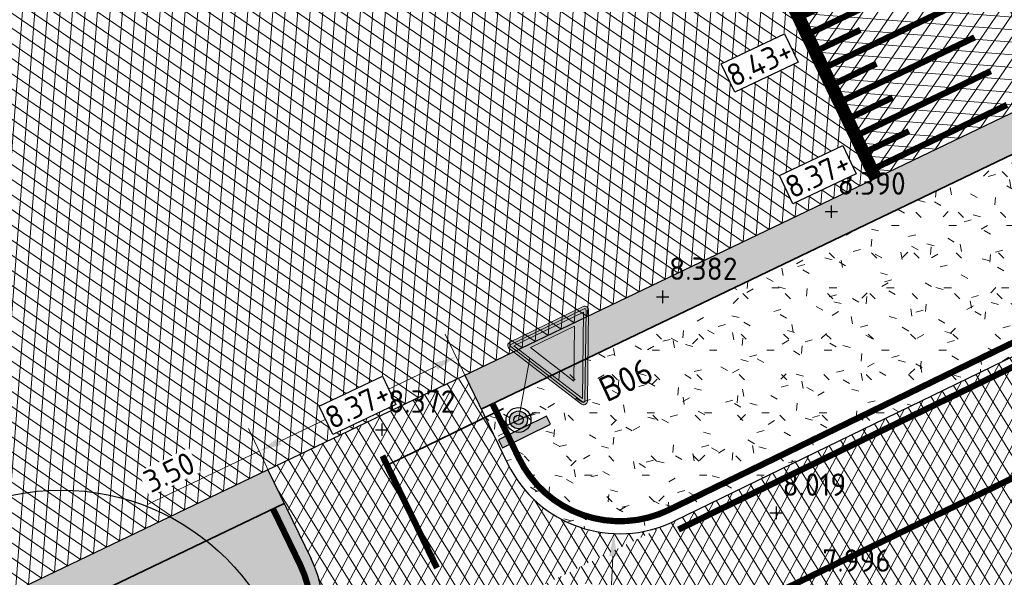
# Model space of a CAD drawing. Header units: metres. Extents: x 157685 to 160831, y 403691 to 406312.
# Tile 26 of 134: x 158785 to 158801, y 404321 to 404330. Entities that reach past the tile are written whole.
import ezdxf

# ---------------------------------------------------------------- set-up
doc = ezdxf.new("R2010")
doc.units = ezdxf.units.M
doc.header["$PDMODE"] = 35
doc.linetypes.add('VW-30-270_STREEP', pattern=[3, 0.3, -2.7])
doc.layers.get('Defpoints').update_dxf_attribs({"color": 171})
for name, color, linetype, lineweight in [('B-WE-GR-BOOM-S (ingemeten)', 90, 'Continuous', 25), ('B-WE-OG-HOOGTEPUNT-S', 7, 'Continuous', 25), ('B-WE-OG-HOOGTEPUNT-T18', 10, 'Continuous', 18), ('N-WE-GR-DOORWORTELBARE RUIMTE-G', 80, 'Continuous', 35), ('N-WE-GR-GRAS-A', 62, 'Continuous', 18), ('N-WE-GW-HOOGTE_AFWERKHOOGTE-T25', 7, 'Continuous', 25), ('N-WE-IE-AANPIJLING-G', 7, 'Continuous', 18), ('N-WE-IE-MEUBILAIR_WEGMEUBILAIR-S', 7, 'Continuous', 25), ('N-WE-VH-GESLOTENVERHARDING_ASFALT-A-200', 253, 'Continuous', 18), ('N-WE-VH-HALFVERHARDING_GRASBETONSTEEN-A-200', 132, 'Continuous', 18), ('N-WE-VH-HALFVERHARDING_GRASBETONSTEEN-G', 7, 'Continuous', 35), ('N-WE-VH-KANTVERHARDING-G', 7, 'Continuous', 30), ('N-WE-VH-M', 7, 'Continuous', 18), ('N-WE-VH-PLATEAU_TALUD-S', 7, 'Continuous', 25), ('N-WE-VH-VERHARDING_ASFALT-A', 252, 'Continuous', 18), ('N-WE-VW-MARKERING_DWARS_DRIEHOEK_3030-G', 7, 'VW-HAAIETAND30-L-N', 35), ('N-WE-VW-MARKERING_LANGS_STREEP_30270_010-G', 7, 'VW-30-270_STREEP', 13), ('N-WE-VW-MARKERING_LANGS_STREEP_DOORGETROKKEN_010-G', 7, 'Continuous', 13), ('N-WE-VW-VERKEERSTEKEN_BORD-S', 1, 'Continuous', 25), ('N-WE-VW-VERKEERSTEKEN_BORD_B_B0-S-500', 7, 'Continuous', 25)]:
    doc.layers.add(name, color=color, linetype=linetype, lineweight=lineweight)
doc.styles.add('NLCS-ISO', font='NLCS-ISO.TTF')
doc.styles.add('NLCS-ISO-M200-T18', font='NLCS-ISO.TTF', dxfattribs={"height": 0.36})
doc.linetypes.add('VW-HAAIETAND30-L-N', pattern='A,0,-0.3,[150,NLCS.SHX,S=0.6,R=0,X=-0.375,Y=0],-0.3', length=0.6)
doc.dimstyles.new('NLCS-M200-T18-PIJL_L2_H2', dxfattribs={"dimscale": 0.2, "dimtxt": 0.36, "dimasz": 1.8, "dimexe": 2, "dimexo": 2, "dimgap": 0.7, "dimtad": 1, "dimzin": 0, "dimdsep": 46, "dimtxsty": 'NLCS-ISO-M200-T18', "dimcen": 0, "dimdle": 2, "dimclrd": 256, "dimclre": 256, "dimclrt": 256, "dimazin": 0, "dimtfac": 1, "dimtofl": 0, "dimtmove": 0, "dimatfit": 3, "dimfxl": 2, "dimfxlon": 1, "dimtfill": 1, "dimtfillclr": 256, "dimtolj": 1, "dimtzin": 0, "dimlwd": -1, "dimlwe": -1, "dimarcsym": 0})
pattern_1 = [(0, (0, 0), (1, 1), [0.12, -0.8]), (45, (0.4, 0.2), (-0.1131370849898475, 1.866761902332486), [0.12, -0.8]), (29.99999999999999, (0.08, 0.12), (0.2274613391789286, 1.286025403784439), [0.12, -0.8]), (15, (0.32, 0.48), (0.3856270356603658, 0.7244941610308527), [0.12, -0.8]), (135, (0.16, 2), (-0.02828427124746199, -0.6505382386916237), [0.12, -0.8]), (150, (1.2, 0.4), (0.2156921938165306, -0.5864101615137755), [0.12, -0.8]), (165, (0.24, 0.04), (0.1434520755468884, -0.7010146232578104), [0.12, -0.8]), (85, (0.4, 0.4), (-0.872677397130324, 1.040016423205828), [0.12, -0.8]), (99.99999999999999, (0, 0), (-1.112117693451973, 0.7787131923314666), [0.12, -0.7999999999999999])]

# ---------------------------------------------------------------- blocks, each defined once
blk = doc.blocks.new('*U64')
for points in [[(2.885588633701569, 1.383275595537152), (5.046668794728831, -3.125688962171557)], [(0, 0), (2.160973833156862, -4.508901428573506)]]:
    blk.add_lwpolyline(points)
for points, const_width in [([(2.275957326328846, 1.035652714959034), (0.1118032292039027, -0.001862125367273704)], 0.09999999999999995), ([(2.535274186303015, 0.4945845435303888), (0.3711200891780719, -0.5429302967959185)], 0.09999999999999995), ([(0.0901780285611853, 0.04321947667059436), (2.251151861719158, -4.465681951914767)], 0.1999999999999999), ([(0.9628772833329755, 0.07345689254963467), (0.2414925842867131, -0.2723813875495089)], 0.09999999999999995), ([(2.794591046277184, -0.04648362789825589), (0.6304369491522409, -1.083998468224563)], 0.09999999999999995), ([(1.222194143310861, -0.4676112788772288), (0.5008094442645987, -0.8134495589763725)], 0.09999999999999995), ([(3.053907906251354, -0.5875517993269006), (0.8897538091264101, -1.625066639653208)], 0.09999999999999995), ([(1.481511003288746, -1.008679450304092), (0.7601263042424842, -1.354517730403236)], 0.09999999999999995), ([(3.313224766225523, -1.128619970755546), (1.149070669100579, -2.166134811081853)], 0.09999999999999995), ([(1.740827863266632, -1.549747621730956), (1.01944316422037, -1.895585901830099)], 0.09999999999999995), ([(3.572541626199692, -1.66968814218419), (1.408387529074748, -2.707202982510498)], 0.09999999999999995), ([(2.000144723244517, -2.09081579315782), (1.278760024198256, -2.436654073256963)], 0.09999999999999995), ([(3.83185848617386, -2.210756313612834), (1.667704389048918, -3.248271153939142)], 0.09999999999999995), ([(2.259461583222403, -2.631883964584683), (1.538076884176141, -2.977722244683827)], 0.09999999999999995), ([(4.09117534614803, -2.751824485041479), (1.927021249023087, -3.789339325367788)], 0.09999999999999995), ([(2.518778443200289, -3.172952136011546), (1.797393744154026, -3.518790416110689)], 0.09999999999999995), ([(4.350492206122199, -3.292892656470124), (2.186338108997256, -4.330407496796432)], 0.09999999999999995), ([(2.778095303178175, -3.71402030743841), (2.056710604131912, -4.059858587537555)], 0.09999999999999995)]:
    blk.add_lwpolyline(points, dxfattribs=dict(const_width=const_width))
blk = doc.blocks.new('verkeersbord richting')
h = blk.add_hatch(color=256)
edge = h.paths.add_edge_path()
edge.add_arc((-2.096674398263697e-10, -9.234605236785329e-12), 0.7142857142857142, -540.0000000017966, -180.0000000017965)
h.paths.add_polyline_path([(-2.142857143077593, 1.42857142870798), (-2.142857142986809, 0.7142857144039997), (2.142857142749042, 0.7142857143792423), (2.142857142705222, 1.428571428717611)])
blk.add_lwpolyline([(-2.142857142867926, 1.428571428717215), (-2.142857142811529, 0.7142857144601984), (2.142857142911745, 0.7142857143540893), (2.142857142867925, 1.428571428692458)], close=True)
blk.add_circle((0, 0), 0.7142857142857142)
blk = doc.blocks.new('SIE-WEG_VERKEERSBORD_PAAL-SO')
blk.add_line((-0.2999998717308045, 0.0002770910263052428), (0.2999998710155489, -0.0002770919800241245))
for radius in [0.1999999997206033, 0.07454196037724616]:
    blk.add_circle((0, 0), radius)
at = {"style": 'NLCS-ISO'}
blk.add_attdef('VERKEERSBORD', (0.2003657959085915, 0.2017319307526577), '', height=0.3999999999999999, dxfattribs=at)
blk = doc.blocks.new('N-SVW-VERKEERSTEKEN_BORD_B06-SO')
at = {"true_color": 0xff0000}
h = blk.add_hatch(color=1, dxfattribs=at)
h.dxf.hatch_style = 1
h.paths.add_polyline_path([(-3.532917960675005, 3.130425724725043), (-0.2683281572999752, -3.398753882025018, 0.2840790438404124), (-1.034694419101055e-16, -3.564589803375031), (-7.897650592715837e-17, -3.36458980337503, -0.2840790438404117), (-0.08944271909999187, -3.309311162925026), (-3.354032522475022, 3.219868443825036, -0.55753651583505), (-3.26458980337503, 3.364589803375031), (7.451103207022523e-16, 3.36458980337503), (7.140921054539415e-16, 3.56458980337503), (-3.26458980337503, 3.564589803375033, 0.5575365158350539)])
at = {"true_color": 0xffffff}
h = blk.add_hatch(color=7, dxfattribs=at)
h.dxf.hatch_style = 1
h.paths.add_polyline_path([(-0.08944271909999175, -3.309311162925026, 0.2840790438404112), (-1.89998808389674e-16, -3.36458980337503), (-3.724130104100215e-16, -3.04098300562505), (-3.10278640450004, 3.164589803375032), (3.875504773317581e-16, 3.164589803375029), (4.120434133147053e-16, 3.36458980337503), (-3.26458980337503, 3.364589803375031, 0.5575365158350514), (-3.354032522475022, 3.219868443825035)])
at = {"true_color": 0xff0000}
h = blk.add_hatch(color=1, dxfattribs=at)
h.dxf.hatch_style = 1
h.paths.add_polyline_path([(-3.93461030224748e-17, -3.040983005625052), (1.523414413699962e-16, -1.475735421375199), (-1.970162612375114, 2.46458980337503), (6.348921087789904e-16, 2.46458980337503), (7.206173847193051e-16, 3.164589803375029), (-3.102786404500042, 3.164589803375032)], flags=17)
h = blk.add_hatch(color=1, dxfattribs=at)
h.dxf.hatch_style = 1
h.paths.add_polyline_path([(7.451103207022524e-16, 3.364589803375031), (3.264589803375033, 3.36458980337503, -0.5575365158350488), (3.354032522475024, 3.219868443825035), (0.08944271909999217, -3.309311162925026, -0.2840790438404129), (-7.897650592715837e-17, -3.36458980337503), (-1.034694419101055e-16, -3.564589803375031, 0.2840790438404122), (0.2683281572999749, -3.398753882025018), (3.532917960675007, 3.130425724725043, 0.5575365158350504), (3.264589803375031, 3.56458980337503), (7.696032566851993e-16, 3.56458980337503)])
at = {"true_color": 0xffffff}
h = blk.add_hatch(color=7, dxfattribs=at)
h.dxf.hatch_style = 1
h.paths.add_polyline_path([(-1.503684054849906e-16, -3.040983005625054), (-1.89998808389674e-16, -3.36458980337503, 0.2840790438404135), (0.08944271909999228, -3.309311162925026), (3.354032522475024, 3.219868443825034, 0.5575365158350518), (3.264589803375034, 3.36458980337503), (6.340880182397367e-16, 3.364589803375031), (6.095950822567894e-16, 3.164589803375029), (3.102786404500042, 3.164589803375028)])
at = {"true_color": 0xff0000}
h = blk.add_hatch(color=1, dxfattribs=at)
h.dxf.hatch_style = 1
h.paths.add_polyline_path([(1.616504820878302e-17, -3.040983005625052), (3.102786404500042, 3.164589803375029), (7.761285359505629e-16, 3.164589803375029), (7.459144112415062e-16, 2.46458980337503), (1.970162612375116, 2.464589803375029), (1.523414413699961e-16, -1.4757354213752)], flags=17)
at = {"true_color": 0xffffff}
h = blk.add_hatch(color=7, dxfattribs=at)
h.dxf.hatch_style = 1
h.paths.add_polyline_path([(2.220446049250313e-16, -1.475735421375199), (1.970162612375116, 2.46458980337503), (-1.970162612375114, 2.464589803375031)])
at = {"color": 1, "lineweight": 0, "true_color": 0xff0000}
blk.add_lwpolyline([(-3.532917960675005, 3.130425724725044), (-0.2683281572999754, -3.398753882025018, 0.6180339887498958), (0.2683281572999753, -3.398753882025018), (3.532917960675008, 3.130425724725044, 0.5575365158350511), (3.26458980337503, 3.56458980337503), (-3.26458980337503, 3.564589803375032, 0.5575365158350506)], format="xyb", close=True, dxfattribs=at)
at = {"color": 7, "lineweight": 0, "true_color": 0xffffff}
blk.add_lwpolyline([(-3.354032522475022, 3.219868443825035), (-0.08944271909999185, -3.309311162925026, 0.6180339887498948), (0.08944271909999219, -3.309311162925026), (3.354032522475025, 3.219868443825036, 0.5575365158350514), (3.264589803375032, 3.36458980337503), (-3.26458980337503, 3.364589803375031, 0.5575365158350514)], format="xyb", close=True, dxfattribs=at)
for points in [[(-3.102786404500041, 3.164589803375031), (1.96576289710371e-16, -3.040983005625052), (3.102786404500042, 3.164589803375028)], [(-1.970162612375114, 2.46458980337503), (3.882638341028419e-16, -1.475735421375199), (1.970162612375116, 2.464589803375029)]]:
    blk.add_lwpolyline(points, close=True, dxfattribs=at)
blk = doc.blocks.new('*D741')
at = {"layer": 'Defpoints', "color": 0, "transparency": 16777216}
for p in [(158792.2595448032, 404324.8993490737), (158792.6617362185, 404324.0606071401), (158789.5057691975, 404322.5472657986)]:
    blk.add_point(p, dxfattribs=at)
at = {"layer": 'N-WE-VH-M', "transparency": 16777216}
for p, q in [((158792.4324957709, 404324.5386719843), (158792.0865938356, 404325.2600261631)), ((158791.9349354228, 404324.7436932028), (158789.4281871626, 404323.5416636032)), ((158789.2765287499, 404323.0253306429), (158788.9306268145, 404323.7466848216)), ((158789.1035777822, 404323.3860077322), (158787.315649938, 404322.5286650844))]:
    blk.add_line(p, q, dxfattribs=at)
for points in [[(158791.9089927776, 404324.7977947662), (158791.9608780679, 404324.6895916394), (158792.2595448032, 404324.8993490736)], [(158789.4022445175, 404323.5957651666), (158789.4541298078, 404323.4875620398), (158789.1035777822, 404323.3860077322)]]:
    blk.add_solid(points, dxfattribs=at)
at = {"layer": 'N-WE-VH-M', "transparency": 16777216, "insert": (158787.6605964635, 404323.0489610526), "char_height": 0.36, "attachment_point": 5, "rotation": 25.618532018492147, "style": 'NLCS-ISO-M200-T18', "bg_fill": 3, "box_fill_scale": 1.1, "bg_fill_color": 256, "bg_fill_true_color": 13158600, "bg_fill_transparency": 0}
blk.add_mtext('\\A1;3.50', dxfattribs=at)
blk = doc.blocks.new('*D743')
at = {"layer": 'Defpoints', "color": 0, "transparency": 16777216}
for p in [(158794.8842563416, 404324.0628888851), (158794.7909886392, 404322.0650647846)]:
    blk.add_point(p, dxfattribs=at)
at = {"layer": 'N-WE-VH-M', "transparency": 16777216}
blk.add_line((158794.6822384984, 404319.7356018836), (158794.7742004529, 404321.7054564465), dxfattribs=at)
blk.add_solid([(158794.7142657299, 404321.7082544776), (158794.8341351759, 404321.7026584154), (158794.7909886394, 404322.0650647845)], dxfattribs=at)
at = {"layer": 'N-WE-VH-M', "transparency": 16777216, "insert": (158794.4001735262, 404320.5556478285), "char_height": 0.36, "attachment_point": 5, "rotation": 87.3271077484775, "style": 'NLCS-ISO-M200-T18', "bg_fill": 3, "box_fill_scale": 1.1, "bg_fill_color": 256, "bg_fill_true_color": 13158600, "bg_fill_transparency": 0}
blk.add_mtext('\\A1;R=2.00', dxfattribs=at)
blk = doc.blocks.new('SGR-BOOM_01')
at = {"ltscale": 0.1}
h = blk.add_hatch(color=256, dxfattribs=at)
edge = h.paths.add_edge_path()
edge.add_arc((7.366995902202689e-12, -5.115907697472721e-12), 0.15, 0, 360)
for centre, radius in [((0, 0), 2.5), ((7.366995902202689e-12, -5.115907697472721e-12), 0.04499999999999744)]:
    blk.add_circle(centre, radius)
blk.add_circle((7.366995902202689e-12, -5.115907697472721e-12), 0.15, dxfattribs=at)
blk = doc.blocks.new('SOG-HOOGTEPUNT-SO')
for p, q in [((-0.5, 0), (0.5, 0)), ((0, 0.5), (0, -0.5))]:
    blk.add_line(p, q)

msp = doc.modelspace()

# ---------------------------------------------------------------- hatches: boundary and pattern name
at = {"layer": 'N-WE-GR-GRAS-A'}
h = msp.add_hatch(dxfattribs=at)
h.set_pattern_fill('AGR-GRAS_01-SO', color=256, scale=0.04, pattern_type=2)
h.set_pattern_definition(pattern_1)
edge = h.paths.add_edge_path()
edge.add_line((158807.0372613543, 404327.7448085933), (158805.9822821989, 404329.9460370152))
edge.add_line((158805.9822821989, 404329.9460370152), (158805.3823861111, 404330.1572122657))
edge.add_line((158805.3823861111, 404330.1572122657), (158792.661736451, 404324.0606072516))
edge.add_line((158792.661736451, 404324.0606072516), (158793.085394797, 404323.1887623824))
edge.add_arc((158794.8842563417, 404324.0628888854), 2.00000000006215, 205.9166546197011, 295.916654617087)
edge.add_line((158795.7583828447, 404322.2640273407), (158807.0372613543, 404327.7448085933))
h = msp.add_hatch(dxfattribs=at)
h.set_pattern_fill('AGR-GRAS_01-SO', color=256, scale=0.04, pattern_type=2)
h.set_pattern_definition(pattern_1)
edge = h.paths.add_edge_path()
edge.add_line((158746.8470764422, 404301.6044034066), (158748.055265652, 404299.0835001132))
edge.add_line((158748.055265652, 404299.0835001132), (158789.0126520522, 404318.9860529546))
edge.add_arc((158788.1385255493, 404320.7849144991), 1.999999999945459, 295.9166546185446, 385.9166546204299)
edge.add_line((158789.9373870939, 404321.6590410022), (158789.5054593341, 404322.5479034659))
edge.add_line((158789.5054593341, 404322.5479034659), (158747.0582516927, 404302.2042994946))
edge.add_line((158747.0582516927, 404302.2042994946), (158746.8470764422, 404301.6044034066))
at = {"layer": 'N-WE-VH-GESLOTENVERHARDING_ASFALT-A-200', "true_color": 0xcf7363}
h = msp.add_hatch(dxfattribs=at)
h.set_pattern_fill('AVH-ASFALT-SO', color=23, scale=0.2, angle=90, pattern_type=2)
h.set_pattern_definition([(61.97232081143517, (158667.0163132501, 404201.6964051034), (-0.176544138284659, 0.09397961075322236), []), (121.9723208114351, (158667.0163132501, 404201.6964051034), (-0.1696607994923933, -0.1059019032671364), [])])
edge = h.paths.add_edge_path()
edge.add_line((158670.5943528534, 404104.0465311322), (158673.4894519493, 404104.1462299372))
edge.add_line((158673.4894519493, 404104.1462299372), (158673.4571584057, 404105.1457106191))
edge.add_line((158673.4571584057, 404105.1457106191), (158673.3487779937, 404115.1479061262))
edge.add_line((158673.3487779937, 404115.1479061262), (158669.6324698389, 404223.0637479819))
edge.add_arc((158721.1019596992, 404224.8362077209), 51.50000000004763, 115.9166546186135, 181.9723208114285, ccw=False)
edge.add_line((158698.5932022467, 404271.1568924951), (158844.2540731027, 404341.9383420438))
edge.add_arc((158931.6667234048, 404162.0521875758), 200.0000000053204, 102.00331480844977, 115.9166546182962, ccw=False)
edge.add_line((158890.0730672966, 404357.6793016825), (158896.0895711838, 404358.9585128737))
edge.add_line((158896.0895711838, 404358.9585128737), (158896.1344402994, 404362.5462889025))
edge.add_line((158896.1344402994, 404362.5462889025), (158889.3451783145, 404361.1027761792))
edge.add_arc((158931.666723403, 404162.0521875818), 203.4999999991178, 102.003314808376, 115.9166546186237)
edge.add_line((158842.7243517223, 404345.0863497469), (158697.0634808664, 404274.3049001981))
edge.add_arc((158721.1019596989, 404224.836207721), 54.99999999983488, 115.9166546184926, 181.9723208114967)
edge.add_line((158666.1345433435, 404222.943289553), (158669.8508514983, 404115.0274476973))
edge.add_line((158669.8508514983, 404115.0274476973), (158670.5576603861, 404105.0458603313))
edge.add_line((158670.5576603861, 404105.0458603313), (158670.5943528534, 404104.0465311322))
h = msp.add_hatch(dxfattribs=at)
h.set_pattern_fill('AVH-ASFALT-SO', color=23, scale=0.2, angle=90, pattern_type=2)
h.set_pattern_definition([(241.9723208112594, (158694.6133557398, 404094.2735052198), (0.1765441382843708, -0.09397961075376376), []), (301.9723208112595, (158694.6133557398, 404094.2735052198), (0.1696607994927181, 0.1059019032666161), [])])
edge = h.paths.add_edge_path()
edge.add_line((158792.661736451, 404324.0606072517), (158792.4023097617, 404324.6016227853))
edge.add_line((158792.4023097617, 404324.6016227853), (158789.2432175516, 404323.0875698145))
edge.add_line((158789.2432175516, 404323.0875698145), (158789.5057691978, 404322.5472657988))
edge.add_line((158789.5057691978, 404322.5472657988), (158789.9373870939, 404321.6590410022))
edge.add_arc((158788.1385255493, 404320.7849144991), 2.000000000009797, -64.08334538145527, 25.91665462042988, ccw=False)
edge.add_line((158789.0126520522, 404318.9860529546), (158795.7583828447, 404322.2640273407))
edge.add_arc((158794.8842563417, 404324.0628888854), 2.000000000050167, 205.9166546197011, 295.91665461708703, ccw=False)
edge.add_line((158793.085394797, 404323.1887623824), (158792.661736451, 404324.0606072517))
at = {"layer": 'N-WE-VH-HALFVERHARDING_GRASBETONSTEEN-A-200'}
h = msp.add_hatch(dxfattribs=at)
h.set_pattern_fill('AVH-GRASBETONSTEEN_02-SO', color=256, scale=0.2, pattern_type=2)
h.set_pattern_definition([(45, (0, 0), (-0.1979898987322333, 0.1979898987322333), [0.14, -0.14]), (135, (0, 0), (-0.1979898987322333, -0.1979898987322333), [0.14, -0.14]), (45, (-0.098994, 0.098994), (-0.1979898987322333, 0.1979898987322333), [0.14, -0.14]), (135, (0.098994, 0.098994), (-0.1979898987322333, -0.1979898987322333), [0.14, -0.14])])
h.paths.add_polyline_path([(158789.5054593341, 404322.547903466), (158789.2432175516, 404323.0875698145), (158769.6049549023, 404313.6755717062), (158769.7841281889, 404313.0960932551)])
edge = h.paths.add_edge_path()
edge.add_line((158810.2987571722, 404333.1788239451), (158810.0170058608, 404332.3784389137))
edge.add_line((158810.0170058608, 404332.3784389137), (158844.8100212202, 404349.0536306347))
edge.add_arc((158929.9091707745, 404171.4930923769), 196.9000000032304, 102.00331480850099, 115.60692638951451, ccw=False)
edge.add_line((158888.9602163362, 404364.0879862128), (158894.254644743, 404365.2136718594))
edge.add_line((158894.254644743, 404365.2136718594), (158894.1298637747, 404365.8005532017))
edge.add_line((158894.1298637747, 404365.8005532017), (158888.8354353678, 404364.6748675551))
edge.add_arc((158929.9091707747, 404171.4930923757), 197.5000000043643, 102.0033148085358, 115.6069263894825)
edge.add_line((158844.5507043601, 404349.5946988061), (158810.2987571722, 404333.1788239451))
h.paths.add_polyline_path([(158805.3823861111, 404330.1572122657), (158804.5820010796, 404330.4389635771), (158792.3994946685, 404324.6002736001), (158792.6537769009, 404324.0769871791), (158792.661736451, 404324.0606072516)])
at = {"layer": 'N-WE-VH-VERHARDING_ASFALT-A'}
h = msp.add_hatch(dxfattribs=at)
h.set_pattern_fill('AVH-ASFALT', color=256, scale=0.2, angle=90, pattern_type=2)
h.set_pattern_definition([(355.6069263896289, (158032.0825950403, 404235.7707012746), (0.01531969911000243, 0.199412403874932), []), (55.60692638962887, (158032.0825950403, 404235.7707012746), (-0.1650363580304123, 0.112973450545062), [])])
h.paths.add_polyline_path([(158888.8354353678, 404364.6748675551), (158896.1805913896, 404366.2365728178), (158896.2446901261, 404371.3619671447), (158887.7955939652, 404369.5655454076, 0.05942676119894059), (158842.3897305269, 404354.1036002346), (158796.7406190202, 404332.2254250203), (158798.9015928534, 404327.7165235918), (158844.5507043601, 404349.5946988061, -0.0594267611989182)])
h = msp.add_hatch(dxfattribs=at)
h.set_pattern_fill('AVH-ASFALT', color=256, scale=0.2, pattern_type=2)
h.set_pattern_definition([(265.6069263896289, (158844.5507043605, 404349.5946988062), (0.199412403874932, -0.0153196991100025), []), (325.6069263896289, (158844.5507043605, 404349.5946988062), (0.112973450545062, 0.1650363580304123), [])])
edge = h.paths.add_edge_path()
edge.add_line((158789.6885278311, 404337.7720985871), (158790.3476983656, 404340.9035529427))
edge.add_line((158790.3476983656, 404340.9035529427), (158790.7650240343, 404342.8595355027))
edge.add_line((158790.7650240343, 404342.8595355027), (158785.5983507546, 404343.9474817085))
edge.add_line((158785.5983507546, 404343.9474817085), (158785.1861127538, 404341.9904278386))
edge.add_line((158785.1861127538, 404341.9904278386), (158784.5265295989, 404338.8591304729))
edge.add_line((158784.5265295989, 404338.8591304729), (158782.8204684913, 404330.7597958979))
edge.add_arc((158771.0781452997, 404333.2332238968), 12.00000000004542, 295.6069263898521, 348.10498791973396, ccw=False)
edge.add_line((158776.2644824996, 404322.4118604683), (158778.4254563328, 404317.9029590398))
edge.add_line((158778.4254563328, 404317.9029590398), (158798.9015928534, 404327.7165235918))
edge.add_line((158798.9015928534, 404327.7165235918), (158796.7406190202, 404332.2254250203))
edge.add_arc((158794.5796451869, 404336.7343264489), 5.000000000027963, 168.0209261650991, 295.606926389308, ccw=False)

# ---------------------------------------------------------------- linework, layer by layer
at = {"layer": 'N-WE-GR-DOORWORTELBARE RUIMTE-G', "const_width": 0.1}
for points in [[(158806.7709323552, 404327.8377533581), (158795.6709701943, 404322.4439134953, -0.4142135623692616), (158793.2652809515, 404323.2761750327)], [(158789.7575009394, 404321.5716283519, -0.4142135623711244), (158788.925239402, 404319.165939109), (158748.1487142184, 404299.351272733)]]:
    msp.add_lwpolyline(points, format="xyb", dxfattribs=at)
for points in [[(158792.8416226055, 404324.1480199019), (158793.2652809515, 404323.2761750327)], [(158789.3258830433, 404322.4598531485), (158789.7575009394, 404321.5716283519)]]:
    msp.add_lwpolyline(points, dxfattribs=at)
at = {"layer": 'N-WE-IE-AANPIJLING-G', "elevation": -8.339968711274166, "flags": 128}
msp.add_lwpolyline([(158793.4442480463, 404324.8746386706), (158793.2607913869, 404323.8859767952)], dxfattribs=at)
at = {"layer": 'N-WE-VH-HALFVERHARDING_GRASBETONSTEEN-G'}
for points in [[(158805.3823861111, 404330.1572122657), (158792.661736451, 404324.0606072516)], [(158789.5054593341, 404322.5479034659), (158747.0582516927, 404302.2042994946)]]:
    msp.add_lwpolyline(points, dxfattribs=at)
at = {"layer": 'N-WE-VH-KANTVERHARDING-G'}
for points in [[(159200.5848081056, 404334.2628280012), (159195.4412125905, 404332.6944901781, -0.1551991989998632), (159139.3721571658, 404333.3665456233), (159003.8212800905, 404378.2757299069, 0.1331344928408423), (158963.3301800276, 404380.5137189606), (158888.8354353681, 404364.6748675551, 0.0594267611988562), (158844.5507043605, 404349.5946988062), (158701.0562068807, 404280.8223250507)], [(159149.0702026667, 404326.2663017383), (159006.9274350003, 404373.096638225, 0.1327104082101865), (158958.2248684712, 404375.7477713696), (158889.3451783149, 404361.1027761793, 0.06078308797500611), (158842.7243517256, 404345.0863497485), (158795.7583828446, 404322.2640273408)]]:
    msp.add_lwpolyline(points, format="xyb", dxfattribs=at)
for points in [[(158796.7406190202, 404332.2254250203), (158798.9015928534, 404327.7165235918)], [(158792.3994946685, 404324.6002736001), (158793.0853947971, 404323.1887623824)], [(158789.2432175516, 404323.0875698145), (158789.9373870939, 404321.6590410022)]]:
    msp.add_lwpolyline(points, dxfattribs=at)
for centre, start, end in [((158794.8842563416, 404324.0628888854), 205.9166546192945, 295.9166546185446), ((158788.1385255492, 404320.7849144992), 295.9166546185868, 25.91665461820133)]:
    msp.add_arc(centre, 2, start, end, dxfattribs=at)
at = {"layer": 'N-WE-VW-MARKERING_DWARS_DRIEHOEK_3030-G', "flags": 128}
msp.add_lwpolyline([(158791.1992438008, 404323.1841282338), (158793.0195473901, 404324.0686741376)], dxfattribs=at)
at = {"layer": 'N-WE-VW-MARKERING_LANGS_STREEP_30270_010-G', "const_width": 0.1, "flags": 128}
msp.add_lwpolyline([(159792.9871328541, 404962.7455764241, -0.09940442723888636), (159785.5967136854, 404958.4193337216), (159783.6244482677, 404957.7405952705, 0.09611741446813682), (159776.4467524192, 404953.6013963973), (159774.3453758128, 404951.7778186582), (159747.1079871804, 404928.1411723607, 0.04303694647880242), (159722.9744164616, 404903.2545412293), (159705.8202405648, 404882.2148826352, 0.04733888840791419), (159621.619079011, 404756.2972414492), (159568.4059650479, 404657.6763154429, -0.04953312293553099), (159507.7779479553, 404567.8643318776), (159457.899327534, 404507.7702041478, -0.01820139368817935), (159404.6443108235, 404448.1626001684), (159370.7686374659, 404412.9162002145, -0.104938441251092), (159347.3198101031, 404397.0073928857), (159322.0529414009, 404386.7097332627, 0.021599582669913), (159317.9911116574, 404384.8459317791), (159267.2691173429, 404358.8643336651, 0.07166867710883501), (159259.8806427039, 404353.6287927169, -0.07321687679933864), (159252.3178094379, 404348.3046160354), (159248.2443944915, 404346.2496481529, -0.0422747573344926), (159225.0307065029, 404336.9042897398), (159183.8653616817, 404324.2501911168, -0.1553543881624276), (159148.5226017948, 404324.604184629), (159006.3798341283, 404371.4345211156, 0.1327104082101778), (158958.5888129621, 404374.0360341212), (158889.7091228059, 404359.3910389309, 0.06078308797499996), (158843.4892124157, 404343.5123458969), (158697.8283415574, 404272.730896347, 0.2964777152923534), (158667.8835065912, 404223.0035187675), (158671.599814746, 404115.0876769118), (158672.0481688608, 404104.0965963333)], format="xyb", dxfattribs=at)
at = {"layer": 'N-WE-VW-MARKERING_LANGS_STREEP_DOORGETROKKEN_010-G', "const_width": 0.1, "flags": 128}
msp.add_lwpolyline([(159149.0232654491, 404326.1238345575), (159006.8804977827, 404372.9541710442, 0.1327104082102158), (158958.2560637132, 404375.6010510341), (158889.376373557, 404360.9560558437, 0.0607830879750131), (158842.7899112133, 404344.9514351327), (158795.8239423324, 404322.129112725)], format="xyb", dxfattribs=at)
msp.add_lwpolyline([(158791.0797730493, 404323.3121264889), (158791.9538995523, 404321.5132649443)], dxfattribs=at)

# ---------------------------------------------------------------- block references
at = {"layer": 'B-WE-GR-BOOM-S (ingemeten)', "xscale": 1.5, "yscale": 1.5, "zscale": 1.5}
msp.add_blockref('SGR-BOOM_01', (158785.9266711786, 404319.0121156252, 8.535961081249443), dxfattribs=at)
at = {"layer": 'B-WE-OG-HOOGTEPUNT-S', "xscale": 0.2, "yscale": 0.2, "zscale": 0.2}
for p in [(158798.2746531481, 404327.2228039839, 8.390350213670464), (158795.5708968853, 404325.857587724, 8.381894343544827), (158791.0686020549, 404323.7297198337, 8.37246773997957), (158797.3903962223, 404322.3985009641, 8.018798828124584)]:
    msp.add_blockref('SOG-HOOGTEPUNT-SO', p, dxfattribs=at)
at = {"layer": 'N-WE-IE-MEUBILAIR_WEGMEUBILAIR-S'}
ref = msp.add_blockref('SIE-WEG_VERKEERSBORD_PAAL-SO', (158793.2607913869, 404323.8859767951, -8.339968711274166), dxfattribs=dict(at, rotation=25))
ref.add_attrib('VERKEERSBORD', 'B06', (158794.6748490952, 404324.1636726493, -8.339968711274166), dxfattribs={"layer": '0', "height": 0.3999999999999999, "rotation": 24.99999999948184, "style": 'NLCS-ISO'})
at = {"layer": 'N-WE-VH-PLATEAU_TALUD-S'}
msp.add_blockref('*U64', (158796.7406190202, 404332.2254250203), dxfattribs=at)
at = {"layer": 'N-WE-VW-VERKEERSTEKEN_BORD-S', "xscale": 0.2, "yscale": 0.2, "zscale": 0.2, "rotation": 206.3563060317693}
msp.add_blockref('verkeersbord richting', (158793.2607913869, 404323.8859767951, -8.339968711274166), dxfattribs=at)
at = {"layer": 'N-WE-VW-VERKEERSTEKEN_BORD_B_B0-S-500', "xscale": 0.2, "yscale": 0.2, "zscale": 0.2, "rotation": 25.83198063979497}
msp.add_blockref('N-SVW-VERKEERSTEKEN_BORD_B06-SO', (158794.0198818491, 404324.7746081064, -8.339968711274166), dxfattribs=at)

# ---------------------------------------------------------------- texts
at = {"layer": 'B-WE-OG-HOOGTEPUNT-T18', "style": 'NLCS-ISO'}
for s, p in [('8.390', (158798.3769712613, 404327.4946485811, 8.390350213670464)), ('8.382', (158795.6732149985, 404326.1294323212, 8.381894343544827)), ('8.372', (158791.1709201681, 404324.0015644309, 8.37246773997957)), ('8.019', (158797.4927143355, 404322.6703455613, 8.018798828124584)), ('7.996', (158798.1319715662, 404321.4550407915, 7.995774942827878))]:
    msp.add_text(s, height=0.3599999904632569, rotation=359.8908317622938, dxfattribs=at).set_placement(p)

# ---------------------------------------------------------------- next in the draw order: texts
at = {"layer": 'N-WE-GW-HOOGTE_AFWERKHOOGTE-T25', "char_height": 0.36, "width": 0.9778270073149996, "attachment_point": 5, "rotation": 25.325472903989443, "style": 'NLCS-ISO-M200-T18', "bg_fill": 19, "box_fill_scale": 1.2, "bg_fill_color": 256, "bg_fill_transparency": 0}
for s, insert in [('8.43+', (158797.126648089, 404329.6045585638)), ('8.37+', (158798.0581106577, 404327.8152877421))]:
    msp.add_mtext(s, dxfattribs=dict(at, insert=insert))

# ---------------------------------------------------------------- next in the draw order: dimensions: what is measured, and where the dimension line sits
at = {"layer": 'N-WE-VH-M'}
dim = msp.add_linear_dim(base=(158792.2595448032, 404324.8993490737), p1=(158789.5057691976, 404322.5472657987), p2=(158792.6617362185, 404324.0606071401), angle=25.618532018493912, dimstyle='NLCS-M200-T18-PIJL_L2_H2', dxfattribs=at)
dim.commit()
dim.dimension.update_dxf_attribs({"geometry": '*D741', "text_midpoint": (158787.7989572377, 404322.7604193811), "dimtype": 161})
dim = msp.add_radius_dim(center=(158794.8842563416, 404324.0628888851), mpoint=(158794.7909886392, 404322.0650647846), dimstyle='NLCS-M200-T18-PIJL_L2_H2', override={"dimpost": 'R=<>'}, dxfattribs=at)
dim.commit()
dim.dimension.update_dxf_attribs({"geometry": '*D743', "text_midpoint": (158794.4001735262, 404320.5556478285)})

# ---------------------------------------------------------------- next in the draw order: texts
at = {"layer": 'N-WE-GW-HOOGTE_AFWERKHOOGTE-T25', "insert": (158790.6815612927, 404324.1193169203), "char_height": 0.36, "width": 0.9778270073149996, "attachment_point": 5, "rotation": 25.325472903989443, "style": 'NLCS-ISO-M200-T18', "bg_fill": 19, "box_fill_scale": 1.2, "bg_fill_color": 256, "bg_fill_transparency": 0}
msp.add_mtext('8.37+', dxfattribs=at)

doc.saveas('drawing.dxf')
